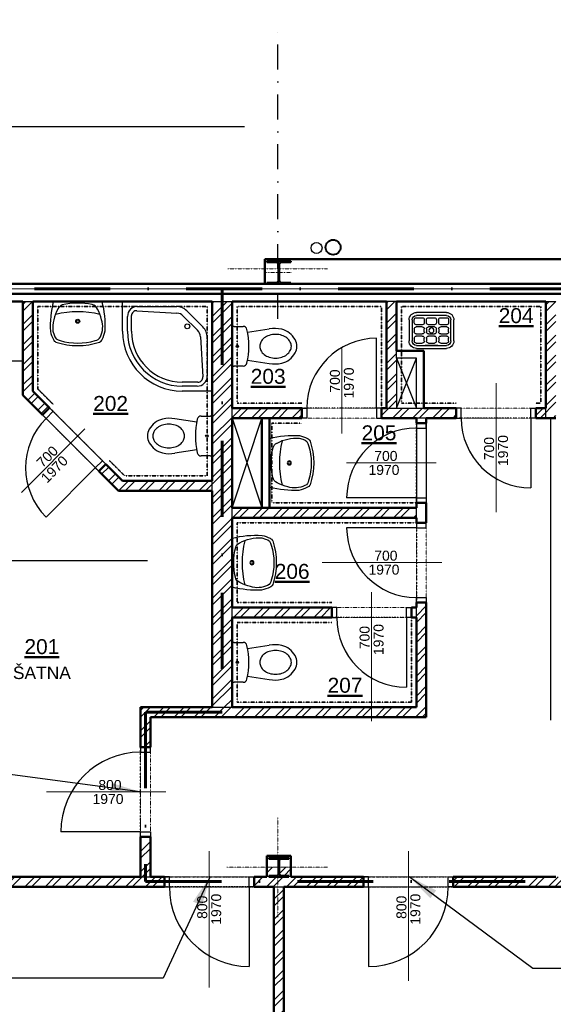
# Model space of a CAD drawing. Header units: millimetres. Extents: x 2886542 to 7567581, y -792623 to 134766.
# Tile 191 of 256: x 4626336 to 4631694, y -327429 to -317555. Entities that reach past the tile are written whole.
import ezdxf
from ezdxf.enums import TextEntityAlignment as Align

# ---------------------------------------------------------------- set-up
doc = ezdxf.new("R2010")
doc.units = ezdxf.units.MM
for name, pattern in [('DASHDOT', [1, 0.5, -0.25, 0, -0.25]), ('DASHDOTX2', [50.8, 25.4, -12.7, 0, -12.7]), ('DIVIDE', [1.25, 0.5, -0.25, 0, -0.25, 0, -0.25]), ('DOT', [0.25, 0, -0.25])]:
    doc.linetypes.add(name, pattern=pattern)
for name, color, linetype in [('CA_2D-WC (65x40)', 7, 'Continuous'), ('CA_sprch. vana obloukova beze sten', 7, 'Continuous'), ('CA_umyvadlo 1 (55x45)', 7, 'Continuous'), ('CA_vylevka s mrizi (45x36)', 7, 'Continuous'), ('IN_SANITA', 7, 'Continuous'), ('požárničina', 10, 'Continuous'), ('srafy', 251, 'Continuous')]:
    doc.layers.add(name, color=color, linetype=linetype)
for name, color, linetype, lineweight in [('CKDVERE_', 7, 'Continuous', 25), ('CKDVERE_NADROVINOU', 1, 'DASHDOT', 18), ('CKDVERE_OSY', 1, 'Continuous', 18), ('CKDVERE_POPIS', 3, 'Continuous', 25), ('CKDVERE_ZARUBNE_RAM', 5, 'Continuous', 25), ('CKIZOLACE', 1, 'Continuous', 18), ('CKPOPISM', 250, 'Continuous', 50), ('CKPOPISM_POPIS', 3, 'Continuous', 25), ('CKPROSTUPY_NADROVINOU', 7, 'DASHDOT', 25), ('CKRASTR', 7, 'DASHDOT', 18), ('CKSCHODY_PODROVINOU', 7, 'Continuous', 25), ('CKSTENY_NADROVINOU', 7, 'DIVIDE', 25), ('CKSTENY_PODROVINOU', 7, 'Continuous', 25), ('CKSTENY_REZ', 6, 'Continuous', 50), ('CSPROFILY_OSY', 1, 'DASHDOT', 18), ('CSPROFILY_REZY', 4, 'Continuous', 50), ('obklady', 4, 'DASHDOT', 35), ('pohledy', 7, 'Continuous', 25), ('UT-zařízení', 7, 'Continuous', 30), ('ZTI-DEŠŤOVÁ-KANALIZACE', 210, 'Continuous', 40)]:
    doc.layers.add(name, color=color, linetype=linetype, lineweight=lineweight)
doc.layers.add('CKDVERE_DORAZ', color=7, linetype='DOT', lineweight=25, plot=False)
doc.styles.add('ARIAL', font='arial.ttf')
doc.styles.add('ROMANT', font='romant')
doc.styles.get("Standard").update_dxf_attribs({"font": 'arial.ttf'})
doc.linetypes.add('IZOLACE_POLYSTYREN_PENOVY', pattern='A,0.001,[228,CADKON.SHX,S=0.1,R=0,X=0,Y=0],-2', length=2.001)
doc.dimstyles.new('úhlová', dxfattribs={"dimscale": 0.2, "dimtxt": 2.5, "dimasz": 1.5, "dimexe": 0, "dimexo": 3, "dimgap": 1, "dimtad": 1, "dimdec": 0, "dimzin": 0, "dimdsep": 46, "dimtxsty": 'ROMANT', "dimcen": 5, "dimclrd": 256, "dimclre": 256, "dimclrt": 7, "dimadec": 1, "dimazin": 0, "dimtfac": 1, "dimtdec": 0, "dimtix": 1, "dimtmove": 2, "dimatfit": 3, "dimfxl": 0, "dimtvp": 2, "dimtolj": 1, "dimtzin": 0, "dimarcsym": 0})
pattern_1 = [(45, (4537494.36, -339373.19), (-101.02788, 101.02788), []), (45, (4537561.71, -339373.19), (-101.02788, 101.02788), [])]

# ---------------------------------------------------------------- blocks, each defined once
blk = doc.blocks.new('CK_S_EXT_HEAHEA200')
for p, q in [((-100, 95), (100, 95)), ((-100, 95), (-100, 85)), ((-100, 85), (-21.25, 85)), ((-3.25, -67), (-3.25, 67)), ((3.25, -67), (3.25, 67)), ((100, 85), (21.25, 85)), ((100, 95), (100, 85)), ((-100, -95), (-100, -85)), ((-100, -85), (-21.25, -85)), ((-100, -95), (100, -95)), ((100, -85), (21.25, -85)), ((100, -95), (100, -85))]:
    blk.add_line(p, q)
for centre, start, end in [((-21.25, 67), 0, 90), ((21.25, 67), 90, 180), ((-21.25, -67), 270, 0), ((21.25, -67), 180, 270)]:
    blk.add_arc(centre, 18, start, end)
blk = doc.blocks.new('umyvadlo 1 (55x45)_P')
at = {"layer": 'CA_umyvadlo 1 (55x45)', "linetype": 'ByBlock'}
for points in [[(-0.2448, 0.0002, 0.077931), (-0.2731, -0.3008, 0.068031), (-0.2441, -0.381, 0.244962), (-0.2183, -0.4075, 0.165243), (0.2196, -0.4075, 0.244752), (0.2453, -0.381, 0.072964), (0.2756, -0.2947, 0.073303), (0.246, 0.0002)], [(-0.1991, -0.0766, 0.13917), (-0.2483, -0.2973), (-0.2369, -0.3358, 0.309536), (-0.174, -0.3925, 0.150009), (0.1756, -0.3925, 0.287481), (0.2281, -0.3557, 0.190467), (0.2403, -0.1835, 0.04778), (0.2004, -0.0766, 0.225267), (0.1455, -0.0326, 0.117325), (-0.1541, -0.0357, 0.189059), (-0.198, -0.0744)]]:
    blk.add_lwpolyline(points, format="xyb", close=True, dxfattribs=at)
blk.add_lwpolyline([(-0.2199, -0.1274, -0.125328), (0.2222, -0.1274)], format="xyb", dxfattribs=at)
for radius in [0.0204, 0.0139]:
    blk.add_circle((0.0006, -0.1987), radius, dxfattribs=at)
blk = doc.blocks.new('2D-WC (65x40)_P')
at = {"layer": 'CA_2D-WC (65x40)', "linetype": 'ByBlock'}
for p, q in [((0.0501, 0.1998), (0.1401, 0.1998)), ((0.03, -0.1797), (0.03, 0.1797)), ((0.1851, 0.14), (0.4036, 0.1734)), ((0.1851, -0.14), (0.4036, -0.1734)), ((0.1401, -0.1998), (0.0501, -0.1998))]:
    blk.add_line(p, q, dxfattribs=at)
blk.add_circle((0.083, 0), 0.0128, dxfattribs=at)
for centre, radius, start, end in [((0.0501, 0.1797), 0.0201, 90, 180), ((0.1401, 0.1596), 0.0402, 12.60811, 90), ((-0.5734, 0), 0.7713, 347.39189, 12.60811), ((0.4521, -0.0463), 0.1632, 107.68289, 127.58474), ((0.4663, -0.0909), 0.21, 90, 107.68289), ((0.4562, -0.1706), 0.348, 78.11757, 98.69848), ((0.4663, -0.0909), 0.21, 72.31711, 90), ((0.4757, -0.0379), 0.2144, 29.47633, 75.89811), ((0.4806, -0.0463), 0.1632, 52.41526, 72.31711), ((0.3969, 0), 0.0894, 151.71247, 180), ((0.3969, 0), 0.0894, 180, 208.28753), ((0.4303, -0.018), 0.1274, 127.58474, 151.71247), ((0.5024, -0.018), 0.1274, 28.28753, 52.41526), ((0.5358, 0), 0.0894, 0, 28.28753), ((0.5358, 0), 0.0894, 331.71247, 0), ((0.5424, 0), 0.1376, 0, 29.40689), ((0.5424, 0), 0.1376, 330.59311, 0), ((0.4303, 0.018), 0.1274, 208.28753, 232.41526), ((0.4521, 0.0463), 0.1632, 232.41526, 252.31711), ((0.4757, 0.0379), 0.2144, 284.10189, 330.52367), ((0.4806, 0.0463), 0.1632, 287.68289, 307.58474), ((0.5024, 0.018), 0.1274, 307.58474, 331.71247), ((0.0501, -0.1797), 0.0201, 180, 270), ((0.1401, -0.1596), 0.0402, 270, 347.39189), ((0.4663, 0.0909), 0.21, 252.31711, 270), ((0.4562, 0.1706), 0.348, 261.30152, 281.88243), ((0.4663, 0.0909), 0.21, 270, 287.68289)]:
    blk.add_arc(centre, radius, start, end, dxfattribs=at)
blk = doc.blocks.new('vylevka s mrizi (45x36)_P')
at = {"layer": 'CA_vylevka s mrizi (45x36)', "linetype": 'ByBlock'}
for p, q in [((-0.0849, -0.0825), (-0.1449, -0.0825)), ((-0.1424, -0.03), (0.1576, -0.03)), ((-0.1424, -0.06), (0.1576, -0.06)), ((0.0376, -0.0825), (-0.0224, -0.0825)), ((0.1601, -0.0825), (0.1001, -0.0825)), ((-0.2174, -0.315), (-0.2174, -0.105)), ((-0.1874, -0.315), (-0.1874, -0.105)), ((-0.1649, -0.1025), (-0.1649, -0.1325)), ((-0.1649, -0.225), (-0.1649, -0.195)), ((-0.1449, -0.1525), (-0.0849, -0.1525)), ((-0.1449, -0.175), (-0.0849, -0.175)), ((-0.0649, -0.1325), (-0.0649, -0.1025)), ((-0.0649, -0.195), (-0.0649, -0.225)), ((-0.0424, -0.1025), (-0.0424, -0.1325)), ((-0.0424, -0.225), (-0.0424, -0.195)), ((-0.0224, -0.1525), (0.0376, -0.1525)), ((-0.0224, -0.175), (0.0376, -0.175)), ((0.0576, -0.1325), (0.0576, -0.1025)), ((0.0576, -0.195), (0.0576, -0.225)), ((0.0801, -0.1025), (0.0801, -0.1325)), ((0.0801, -0.225), (0.0801, -0.195)), ((0.1001, -0.1525), (0.1601, -0.1525)), ((0.1001, -0.175), (0.1601, -0.175)), ((0.1801, -0.1325), (0.1801, -0.1025)), ((0.1801, -0.195), (0.1801, -0.225)), ((0.2026, -0.105), (0.2026, -0.315)), ((0.2326, -0.105), (0.2326, -0.315)), ((-0.1649, -0.3175), (-0.1649, -0.2875)), ((-0.0849, -0.245), (-0.1449, -0.245)), ((-0.1449, -0.2675), (-0.0849, -0.2675)), ((-0.0649, -0.2875), (-0.0649, -0.3175)), ((-0.0424, -0.3175), (-0.0424, -0.2875)), ((0.0376, -0.245), (-0.0224, -0.245)), ((-0.0224, -0.2675), (0.0376, -0.2675)), ((0.0576, -0.2875), (0.0576, -0.3175)), ((0.0801, -0.3175), (0.0801, -0.2875)), ((0.1601, -0.245), (0.1001, -0.245)), ((0.1001, -0.2675), (0.1601, -0.2675)), ((0.1801, -0.2875), (0.1801, -0.3175)), ((-0.0849, -0.3375), (-0.1449, -0.3375)), ((0.1576, -0.36), (-0.1424, -0.36)), ((0.1576, -0.39), (-0.1424, -0.39)), ((0.0726, -0.36), (-0.0574, -0.36)), ((-0.0574, -0.36), (0.0726, -0.36)), ((-0.0574, -0.36), (-0.0574, -0.36)), ((0.0376, -0.3375), (-0.0224, -0.3375)), ((0.0726, -0.36), (0.0726, -0.36)), ((0.1601, -0.3375), (0.1001, -0.3375))]:
    blk.add_line(p, q, dxfattribs=at)
blk.add_circle((0.0076, -0.21), 0.025, dxfattribs=at)
for centre, radius, start, end in [((-0.1424, -0.105), 0.075, 90, 180), ((-0.1424, -0.105), 0.045, 90, 180), ((-0.1449, -0.1025), 0.02, 90, 180), ((-0.0849, -0.1025), 0.02, 0, 90), ((-0.0224, -0.1025), 0.02, 90, 180), ((0.0376, -0.1025), 0.02, 0, 90), ((0.1001, -0.1025), 0.02, 90, 180), ((0.1576, -0.105), 0.075, 0, 90), ((0.1576, -0.105), 0.045, 0, 90), ((0.1601, -0.1025), 0.02, 0, 90), ((-0.1449, -0.1325), 0.02, 180, 270), ((-0.1449, -0.195), 0.02, 90, 180), ((-0.0849, -0.1325), 0.02, 270, 0), ((-0.0849, -0.195), 0.02, 0, 90), ((-0.0224, -0.1325), 0.02, 180, 270), ((-0.0224, -0.195), 0.02, 90, 180), ((0.0376, -0.1325), 0.02, 270, 0), ((0.0376, -0.195), 0.02, 0, 90), ((0.1001, -0.1325), 0.02, 180, 270), ((0.1001, -0.195), 0.02, 90, 180), ((0.1601, -0.1325), 0.02, 270, 0), ((0.1601, -0.195), 0.02, 0, 90), ((-0.1449, -0.225), 0.02, 180, 270), ((-0.1449, -0.2875), 0.02, 90, 180), ((-0.0849, -0.225), 0.02, 270, 0), ((-0.0849, -0.2875), 0.02, 0, 90), ((-0.0224, -0.225), 0.02, 180, 270), ((-0.0224, -0.2875), 0.02, 90, 180), ((0.0376, -0.225), 0.02, 270, 0), ((0.0376, -0.2875), 0.02, 0, 90), ((0.1001, -0.225), 0.02, 180, 270), ((0.1001, -0.2875), 0.02, 90, 180), ((0.1601, -0.225), 0.02, 270, 0), ((0.1601, -0.2875), 0.02, 0, 90), ((-0.1424, -0.315), 0.075, 180, 270), ((-0.1424, -0.315), 0.045, 180, 270), ((-0.1449, -0.3175), 0.02, 180, 270), ((-0.0849, -0.3175), 0.02, 270, 0), ((-0.0224, -0.3175), 0.02, 180, 270), ((0.0376, -0.3175), 0.02, 270, 0), ((0.1001, -0.3175), 0.02, 180, 270), ((0.1576, -0.315), 0.045, 270, 0), ((0.1576, -0.315), 0.075, 270, 0), ((0.1601, -0.3175), 0.02, 270, 0)]:
    blk.add_arc(centre, radius, start, end, dxfattribs=at)
blk = doc.blocks.new('sprch. vana obloukova beze sten_P')
at = {"layer": 'CA_sprch. vana obloukova beze sten', "linetype": 'ByBlock'}
for p, q in [((0, 0.9), (0.3, 0.9)), ((0, 0), (0, 0.9)), ((0.1431, 0.81), (0.3, 0.81)), ((0.15, 0.85), (0.3, 0.85)), ((0.05, 0.3621), (0.05, 0.75)), ((0.1177, 0.3544), (0.0932, 0.757)), ((0.81, 0.3), (0.81, 0.1431)), ((0.85, 0.3), (0.85, 0.15)), ((0.9, 0.3), (0.9, 0)), ((0.2561, 0.0939), (0.0939, 0.2561)), ((0.2898, 0.1468), (0.1468, 0.2898)), ((0.757, 0.0932), (0.3544, 0.1177)), ((0.9, 0), (0, 0)), ((0.75, 0.05), (0.3621, 0.05))]:
    blk.add_line(p, q, dxfattribs=at)
blk.add_circle((0.25, 0.25), 0.0245, dxfattribs=at)
for centre, radius, start, end in [((0.3, 0.3), 0.6, 0, 90), ((0.15, 0.75), 0.1, 90, 180), ((0.1431, 0.76), 0.05, 90, 183.47923), ((0.3, 0.3), 0.55, 0, 90), ((0.3, 0.3), 0.51, 0, 90), ((0.2, 0.3621), 0.15, 180, 225), ((0.2175, 0.3605), 0.1, 183.47923, 225), ((0.3605, 0.2175), 0.1, 225, 266.52077), ((0.75, 0.15), 0.1, 270, 0), ((0.76, 0.1431), 0.05, 266.52077, 0), ((0.3621, 0.2), 0.15, 225, 270)]:
    blk.add_arc(centre, radius, start, end, dxfattribs=at)
blk = doc.blocks.new('CK_S_EXT_HEAHEA240')
for p, q in [((-120, 115), (120, 115)), ((-120, 115), (-120, 103)), ((-120, 103), (-24.75, 103)), ((120, 103), (24.75, 103)), ((120, 115), (120, 103)), ((-3.75, -82), (-3.75, 82)), ((3.75, -82), (3.75, 82)), ((-120, -115), (-120, -103)), ((-120, -103), (-24.75, -103)), ((-120, -115), (120, -115)), ((120, -103), (24.75, -103)), ((120, -115), (120, -103))]:
    blk.add_line(p, q)
for centre, start, end in [((-24.75, 82), 0, 90), ((24.75, 82), 90, 180), ((-24.75, -82), 270, 0), ((24.75, -82), 180, 270)]:
    blk.add_arc(centre, 21, start, end)
blk = doc.blocks.new('CKBL2112015101806', base_point=(88613, 14375))
blk = doc.blocks.new('CKBL2112015102130', base_point=(91614, 18030))
blk = doc.blocks.new('CKBL2112015102041', base_point=(89674, 17820))
blk = doc.blocks.new('CKBL2010716102934', base_point=(90355, 16430))
blk = doc.blocks.new('CKBL2010716102941', base_point=(91894, 14791))
blk = doc.blocks.new('CKBL2010716102927', base_point=(93377, 16640))
blk = doc.blocks.new('CKBL2010716102920', base_point=(93939, 19306))

msp = doc.modelspace()

# ---------------------------------------------------------------- hatches: boundary and pattern name
at = {"layer": 'srafy'}
h = msp.add_hatch(dxfattribs=at)
h.set_pattern_fill('ANSI32', color=250, scale=15, style=0)
h.set_pattern_definition(pattern_1)
h.paths.add_polyline_path([(4626468.7, -320380), (4626468.7, -321280), (4626635.9, -321447.1), (4626565.2, -321517.9), (4626368.7, -321321.4), (4626368.7, -320380)])
h.paths.add_polyline_path([(4627201.6, -322012.8), (4627368.7, -322180), (4628268.7, -322180), (4628268.7, -322280), (4627327.3, -322280), (4627130.9, -322083.5)])
h = msp.add_hatch(dxfattribs=at)
h.set_pattern_fill('ANSI32', color=250, scale=15, style=0)
h.set_pattern_definition(pattern_1)
h.paths.add_polyline_path([(4628468.7, -322550), (4628468.7, -322450), (4628468.7, -321551), (4628468.7, -321550), (4628468.7, -321450), (4628468.7, -320380), (4628268.7, -320380), (4628268.7, -322180), (4628268.7, -322280), (4628268.7, -322818.7), (4628468.7, -322878.4)])
h.paths.add_polyline_path([(4628468.7, -323450), (4628468.7, -322878.4), (4628268.7, -322818.7), (4628268.7, -324450), (4628468.7, -324450), (4628468.7, -323550)])
h.paths.add_polyline_path([(4628104.7, -321036), (4628632.7, -321036), (4628632.7, -321366), (4628104.7, -321366)], flags=24)
h = msp.add_hatch(dxfattribs=at)
h.set_pattern_fill('ANSI32', color=250, scale=15, style=0)
h.set_pattern_definition(pattern_1)
h.paths.add_polyline_path([(4628468.7, -323450), (4628468.7, -323550), (4628938.7, -323550), (4628938.7, -323450)])
h.paths.add_polyline_path([(4628938.7, -321550), (4628938.7, -321450), (4628468.7, -321450), (4628468.7, -321550)])
h.paths.add_polyline_path([(4630018.7, -321450), (4630118.7, -321450), (4630718.7, -321450), (4630718.7, -321550), (4630418.7, -321550), (4630318.7, -321550), (4629968.7, -321550), (4629968.7, -321450)])
h.paths.add_polyline_path([(4629168.7, -321550), (4629168.7, -321450), (4628938.7, -321450), (4628938.7, -321550)])
h.paths.add_polyline_path([(4629468.7, -323450), (4629468.7, -323550), (4628938.7, -323550), (4628938.7, -323450)])
h.paths.add_polyline_path([(4631518.7, -321450), (4631518.7, -321550), (4631618.7, -321550), (4631618.7, -321450)])
h.paths.add_polyline_path([(4630118.7, -320380), (4630018.7, -320380), (4630018.7, -321450), (4630118.7, -321450)])
h.paths.add_polyline_path([(4631618.7, -321550), (4631718.7, -321550), (4631718.7, -320380), (4631618.7, -320380), (4631618.7, -321450)])
h = msp.add_hatch(dxfattribs=at)
h.set_pattern_fill('ANSI32', color=250, scale=15, style=0)
h.set_pattern_definition(pattern_1)
h.paths.add_polyline_path([(4630318.7, -322550), (4630318.7, -322450), (4628843.7, -322450), (4628768.7, -322450), (4628468.7, -322450), (4628468.7, -322550)])
h.paths.add_polyline_path([(4630318.7, -323550), (4630318.7, -324450), (4629868.7, -324450), (4629868.7, -324550), (4630418.7, -324550), (4630418.7, -323400), (4630318.7, -323400), (4630318.7, -323450)])
h.paths.add_polyline_path([(4629868.7, -324550), (4629868.7, -324450), (4628468.7, -324450), (4628268.7, -324450), (4627548.7, -324450), (4627548.7, -324850), (4627648.7, -324850), (4627648.7, -324550)])
h.paths.add_polyline_path([(4628608.7, -324337.9), (4628608.7, -324131.2), (4630595.4, -324131.2), (4630595.4, -324337.9)], flags=24)
h = msp.add_hatch(dxfattribs=at)
h.set_pattern_fill('ANSI32', color=250, scale=15, style=0)
h.set_pattern_definition(pattern_1)
h.paths.add_polyline_path([(4627548.7, -326150), (4624548.7, -326150), (4624548.7, -326250), (4627788.7, -326250), (4627788.7, -326150), (4627648.7, -326150)])
h.paths.add_polyline_path([(4627548.7, -326150), (4627648.7, -326150), (4627648.7, -325750), (4627548.7, -325750)])
edge = h.paths.add_edge_path()
edge.add_line((4629058.7, -326150), (4629058.7, -326055))
edge.add_line((4629058.7, -326055), (4628942, -326055))
edge.add_line((4628942, -326055), (4628942, -326122))
edge.add_arc((4628960, -326122), 18, 180, 270)
edge.add_line((4628960, -326140), (4629038.7, -326140))
edge.add_line((4629038.7, -326140), (4629038.7, -326150))
edge.add_line((4629038.7, -326150), (4628938.7, -326150))
edge.add_line((4628938.7, -326150), (4628926.7, -326150))
edge.add_line((4628926.7, -326150), (4628926.7, -326250))
edge.add_line((4628926.7, -326250), (4628988.7, -326250))
edge.add_line((4628988.7, -326250), (4629788.7, -326250))
edge.add_line((4629788.7, -326250), (4629788.7, -326150))
edge.add_line((4629788.7, -326150), (4629058.7, -326150))
edge = h.paths.add_edge_path()
edge.add_line((4628818.7, -326150), (4628688.7, -326150))
edge.add_line((4628688.7, -326150), (4628688.7, -326250))
edge.add_line((4628688.7, -326250), (4628888.7, -326250))
edge.add_line((4628888.7, -326250), (4628926.7, -326250))
edge.add_line((4628926.7, -326250), (4628926.7, -326150))
edge.add_line((4628926.7, -326150), (4628838.7, -326150))
edge.add_line((4628838.7, -326150), (4628838.7, -326140))
edge.add_line((4628838.7, -326140), (4628917.5, -326140))
edge.add_arc((4628917.5, -326122), 18, 270, 300.87006)
edge.add_line((4628926.7, -326137.5), (4628926.7, -326055))
edge.add_line((4628926.7, -326055), (4628818.7, -326055))
edge.add_line((4628818.7, -326055), (4628818.7, -326150))
edge = h.paths.add_edge_path()
edge.add_line((4631718.7, -326150), (4630688.7, -326150))
edge.add_line((4630688.7, -326150), (4630688.7, -326250))
edge.add_line((4630688.7, -326250), (4634938.7, -326250))
edge.add_line((4634938.7, -326250), (4634938.7, -326150.3))
edge.add_line((4634938.7, -326150.3), (4634926.7, -326150.3))
edge.add_line((4634926.7, -326150.3), (4634838.7, -326150.3))
edge.add_line((4634838.7, -326150.3), (4634838.7, -326140.3))
edge.add_line((4634838.7, -326140.3), (4634917.5, -326140.3))
edge.add_arc((4634917.5, -326122.3), 18, 270, 300.87006)
edge.add_line((4634926.7, -326137.7), (4634926.7, -326055))
edge.add_line((4634926.7, -326055), (4634818.7, -326055))
edge.add_line((4634818.7, -326055), (4634818.7, -326150))
edge.add_line((4634818.7, -326150), (4631718.7, -326150))
edge = h.paths.add_edge_path()
edge.add_line((4635058.7, -326075), (4635058.7, -326055))
edge.add_line((4635058.7, -326055), (4634942, -326055))
edge.add_line((4634942, -326055), (4634942, -326122.3))
edge.add_arc((4634960, -326122.3), 18, 180, 270)
edge.add_line((4634960, -326140.3), (4635038.7, -326140.3))
edge.add_line((4635038.7, -326140.3), (4635038.7, -326150.3))
edge.add_line((4635038.7, -326150.3), (4634938.7, -326150.3))
edge.add_line((4634938.7, -326150.3), (4634938.7, -326250))
edge.add_line((4634938.7, -326250), (4637058.7, -326250))
edge.add_line((4637058.7, -326250), (4637058.7, -326075))
edge.add_line((4637058.7, -326075), (4636958.7, -326075))
edge.add_line((4636958.7, -326075), (4635058.7, -326075))
h.paths.add_polyline_path([(4630797.5, -326405.8), (4630797.5, -326163.8), (4630962.5, -326163.8), (4630962.5, -326405.8)], flags=24)
h.paths.add_polyline_path([(4632795.4, -326413.2), (4632795.4, -326171.2), (4632960.4, -326171.2), (4632960.4, -326413.2)], flags=24)
h = msp.add_hatch(dxfattribs=at)
h.set_pattern_fill('ANSI32', color=250, scale=15, style=0)
h.set_pattern_definition(pattern_1)
h.paths.add_polyline_path([(4628888.7, -329680.5), (4628888.7, -329930.5), (4628928.2, -329930.5), (4628988.7, -329930.5), (4628988.7, -326250), (4628926.7, -326250), (4628888.7, -326250)])
h.paths.add_polyline_path([(4628656.7, -329221.5), (4628920.7, -329221.5), (4628920.7, -329386.5), (4628656.7, -329386.5)], flags=24)

# ---------------------------------------------------------------- linework, layer by layer
at = {"layer": 'CKDVERE_', "color": 250}
for p, q in [((4629918.7, -321450), (4629918.7, -320750)), ((4631468.7, -321550), (4631468.7, -322250)), ((4627095.5, -322048.2), (4626600.5, -322543.2)), ((4630318.7, -322350), (4629618.7, -322350)), ((4630318.7, -322650), (4629618.7, -322650)), ((4630218.7, -323550), (4630218.7, -324250)), ((4627548.7, -325700), (4626748.7, -325700)), ((4628638.7, -326250), (4628638.7, -327050)), ((4629838.7, -326250), (4629838.7, -327050))]:
    msp.add_line(p, q, dxfattribs=at)
for centre, radius, start, end in [((4629918.7, -321450), 700, 90, 180), ((4627095.5, -322048.2), 700, 135, 225), ((4631468.7, -321550), 700, 180, 270), ((4630318.7, -322350), 700, 90, 180), ((4630318.7, -322650), 700, 180, 270), ((4630218.7, -323550), 700, 180, 270), ((4627548.7, -325700), 800, 90, 180), ((4628638.7, -326250), 800, 180, 270), ((4629838.7, -326250), 800, 270, 0)]:
    msp.add_arc(centre, radius, start, end, dxfattribs=at)
at = {"layer": 'CKDVERE_DORAZ', "color": 250}
for p, q in [((4627201.6, -322012.8), (4626635.9, -321447.1)), ((4629968.7, -321450), (4629168.7, -321450)), ((4627130.9, -322083.5), (4626565.2, -321517.9)), ((4630318.7, -321600), (4630318.7, -322400)), ((4630318.7, -322400), (4630318.7, -321600)), ((4631518.7, -321550), (4630718.7, -321550)), ((4630318.7, -322600), (4630318.7, -323400)), ((4630268.7, -323550), (4629468.7, -323550)), ((4627548.7, -325750), (4627548.7, -324850)), ((4628698.7, -326250), (4627798.7, -326250)), ((4629798.7, -326250), (4630698.7, -326250))]:
    msp.add_line(p, q, dxfattribs=at)
at = {"layer": 'CKDVERE_NADROVINOU', "color": 250}
for p, q in [((4627166.2, -321977.5), (4626671.3, -321482.5)), ((4629918.7, -321450), (4629218.7, -321450)), ((4631468.7, -321450), (4630768.7, -321450)), ((4627095.5, -322048.2), (4626600.5, -321553.2)), ((4629918.7, -321550), (4629218.7, -321550)), ((4631468.7, -321550), (4630768.7, -321550)), ((4630318.7, -322350), (4630318.7, -321650)), ((4630418.7, -322350), (4630418.7, -321650)), ((4630318.7, -322650), (4630318.7, -323350)), ((4630418.7, -322650), (4630418.7, -323350)), ((4630218.7, -323450), (4629518.7, -323450)), ((4630218.7, -323550), (4629518.7, -323550)), ((4627548.7, -325700), (4627548.7, -324900)), ((4627648.7, -325700), (4627648.7, -324900)), ((4628638.7, -326150), (4627838.7, -326150)), ((4629838.7, -326150), (4630638.7, -326150)), ((4628638.7, -326250), (4627838.7, -326250)), ((4629838.7, -326250), (4630638.7, -326250))]:
    msp.add_line(p, q, dxfattribs=at)
at = {"layer": 'CKDVERE_OSY', "color": 250}
for p, q in [((4629568.7, -321705), (4629568.7, -320853.3)), ((4631118.7, -321200), (4631118.7, -322495)), ((4626353.1, -322295.7), (4626989.5, -321659.3)), ((4629618.7, -322000), (4630518.7, -322000)), ((4629373.7, -323000), (4630573.7, -323000)), ((4629868.7, -323295), (4629868.7, -324591.3)), ((4627803.7, -325300), (4626603.7, -325300)), ((4628238.7, -325895), (4628238.7, -327261)), ((4630238.7, -327195), (4630238.7, -325895))]:
    msp.add_line(p, q, dxfattribs=at)
at = {"layer": 'CKDVERE_ZARUBNE_RAM', "color": 250}
for p, q in [((4626635.9, -321447.1), (4626565.2, -321517.9)), ((4626600.5, -321553.2), (4626671.3, -321482.5)), ((4626671.3, -321482.5), (4626635.9, -321447.1)), ((4629168.7, -321450), (4629218.7, -321450)), ((4629168.7, -321550), (4629168.7, -321450)), ((4629218.7, -321450), (4629218.7, -321550)), ((4629968.7, -321450), (4629918.7, -321450)), ((4629918.7, -321450), (4629918.7, -321550)), ((4629968.7, -321550), (4629968.7, -321450)), ((4630768.7, -321450), (4630718.7, -321450)), ((4630718.7, -321450), (4630718.7, -321550)), ((4630768.7, -321550), (4630768.7, -321450)), ((4631468.7, -321550), (4631468.7, -321450)), ((4631468.7, -321450), (4631518.7, -321450)), ((4631518.7, -321450), (4631518.7, -321550)), ((4626565.2, -321517.9), (4626600.5, -321553.2)), ((4629218.7, -321550), (4629168.7, -321550)), ((4629918.7, -321550), (4629968.7, -321550)), ((4630318.7, -321600), (4630318.7, -321650)), ((4630418.7, -321600), (4630318.7, -321600)), ((4630418.7, -321650), (4630418.7, -321600)), ((4630718.7, -321550), (4630768.7, -321550)), ((4631518.7, -321550), (4631468.7, -321550)), ((4630318.7, -321650), (4630418.7, -321650)), ((4627095.5, -322048.2), (4627166.2, -321977.5)), ((4627166.2, -321977.5), (4627201.6, -322012.8)), ((4627130.9, -322083.5), (4627095.5, -322048.2)), ((4627201.6, -322012.8), (4627130.9, -322083.5)), ((4630318.7, -322400), (4630318.7, -322350)), ((4630318.7, -322350), (4630418.7, -322350)), ((4630418.7, -322350), (4630418.7, -322400)), ((4630418.7, -322400), (4630318.7, -322400)), ((4630318.7, -322600), (4630318.7, -322650)), ((4630418.7, -322600), (4630318.7, -322600)), ((4630318.7, -322650), (4630418.7, -322650)), ((4630418.7, -322650), (4630418.7, -322600)), ((4630318.7, -323400), (4630318.7, -323350)), ((4630318.7, -323350), (4630418.7, -323350)), ((4630418.7, -323350), (4630418.7, -323400)), ((4629518.7, -323450), (4629468.7, -323450)), ((4629468.7, -323450), (4629468.7, -323550)), ((4629518.7, -323550), (4629518.7, -323450)), ((4630218.7, -323550), (4630218.7, -323450)), ((4630218.7, -323450), (4630268.7, -323450)), ((4630268.7, -323450), (4630268.7, -323550)), ((4630418.7, -323400), (4630318.7, -323400)), ((4629468.7, -323550), (4629518.7, -323550)), ((4630268.7, -323550), (4630218.7, -323550)), ((4627548.7, -324850), (4627548.7, -324900)), ((4627648.7, -324850), (4627548.7, -324850)), ((4627648.7, -324900), (4627648.7, -324850)), ((4627548.7, -324900), (4627648.7, -324900)), ((4627548.7, -325750), (4627548.7, -325700)), ((4627548.7, -325700), (4627648.7, -325700)), ((4627648.7, -325750), (4627548.7, -325750)), ((4627648.7, -325700), (4627648.7, -325750)), ((4627838.7, -326150), (4627788.7, -326150)), ((4627788.7, -326150), (4627788.7, -326250)), ((4627838.7, -326250), (4627838.7, -326150)), ((4628638.7, -326250), (4628638.7, -326150)), ((4628638.7, -326150), (4628688.7, -326150)), ((4628688.7, -326150), (4628688.7, -326250)), ((4629838.7, -326150), (4629788.7, -326150)), ((4629788.7, -326150), (4629788.7, -326250)), ((4629838.7, -326250), (4629838.7, -326150)), ((4630638.7, -326250), (4630638.7, -326150)), ((4630638.7, -326150), (4630688.7, -326150)), ((4630688.7, -326150), (4630688.7, -326250)), ((4627788.7, -326250), (4627838.7, -326250)), ((4628688.7, -326250), (4628638.7, -326250)), ((4629788.7, -326250), (4629838.7, -326250)), ((4630688.7, -326250), (4630638.7, -326250))]:
    msp.add_line(p, q, dxfattribs=at)
at = {"layer": 'CKIZOLACE', "color": 250, "linetype": 'IZOLACE_POLYSTYREN_PENOVY', "ltscale": 5}
msp.add_lwpolyline([(4624218.7, -320255), (4635653.7, -320255)], dxfattribs=at)
at = {"layer": 'CKPROSTUPY_NADROVINOU', "color": 0, "ltscale": 500}
msp.add_line((4628926.7, -320555), (4628926.7, -317555), dxfattribs=at)
at = {"layer": 'CKRASTR', "color": 250}
for p, q in [((4628426.7, -320055), (4629426.7, -320055)), ((4628926.7, -326555), (4628926.7, -325555)), ((4628416.7, -326055), (4629426.7, -326055))]:
    msp.add_line(p, q, dxfattribs=at)
at = {"layer": 'CKSCHODY_PODROVINOU', "color": 250}
msp.add_lwpolyline([(4631668.7, -324580.1), (4631668.7, -324580), (4631668.7, -324580), (4631668.7, -321550)], dxfattribs=at)
at = {"layer": 'CKSTENY_NADROVINOU', "color": 250}
for p, q in [((4627788.7, -326150), (4628688.7, -326150)), ((4629788.7, -326150), (4630688.7, -326150)), ((4627788.7, -326250), (4628688.7, -326250)), ((4629788.7, -326250), (4630688.7, -326250))]:
    msp.add_line(p, q, dxfattribs=at)
at = {"layer": 'CKSTENY_PODROVINOU', "color": 250}
for p, q in [((4624218.7, -320205), (4635653.7, -320205)), ((4635058.7, -320305), (4624548.7, -320305)), ((4626368.7, -320380), (4626468.7, -320380)), ((4628268.7, -320380), (4628468.7, -320380)), ((4630118.7, -320380), (4630018.7, -320380)), ((4631618.7, -320380), (4631718.7, -320380)), ((4626635.9, -321447.1), (4627201.6, -322012.8)), ((4631618.7, -321550), (4631618.7, -321450)), ((4626565.2, -321517.9), (4627130.9, -322083.5)), ((4630418.7, -321550), (4630318.7, -321550)), ((4630318.7, -321600), (4630318.7, -322400)), ((4630418.7, -321600), (4630418.7, -322400)), ((4628268.7, -322280), (4628268.7, -322180)), ((4628468.7, -322550), (4628468.7, -322450)), ((4630318.7, -322550), (4630318.7, -322450)), ((4628468.7, -323550), (4628468.7, -323450)), ((4631618.7, -326150), (4631718.7, -326150))]:
    msp.add_line(p, q, dxfattribs=at)
at = {"layer": 'CKSTENY_PODROVINOU', "color": 250, "linetype": 'Continuous'}
for p, q in [((4628468.7, -321550), (4628468.7, -321450)), ((4630018.7, -321450), (4630118.7, -321450)), ((4630318.7, -323550), (4630318.7, -323450)), ((4628268.7, -324450), (4628468.7, -324450)), ((4627548.7, -326150), (4627648.7, -326150)), ((4628888.7, -326250), (4628988.7, -326250))]:
    msp.add_line(p, q, dxfattribs=at)
at = {"layer": 'CKSTENY_REZ', "color": 250}
for p, q in [((4628798.7, -320205), (4628798.7, -319955)), ((4628798.7, -319955), (4634818.7, -319955)), ((4620512.3, -320205), (4635653.7, -320205)), ((4624548.7, -320305), (4635058.7, -320305)), ((4624548.7, -320380), (4626368.7, -320380)), ((4626368.7, -320380), (4626368.7, -321321.4)), ((4626468.7, -320380), (4626468.7, -321280)), ((4626468.7, -320380), (4628268.7, -320380)), ((4628268.7, -322180), (4628268.7, -320380)), ((4628468.7, -321450), (4628468.7, -320380)), ((4628468.7, -320380), (4630018.7, -320380)), ((4630018.7, -321450), (4630018.7, -320380)), ((4630118.7, -320875), (4630118.7, -320380)), ((4630118.7, -320380), (4631618.7, -320380)), ((4631618.7, -320380), (4631618.7, -321450)), ((4630118.7, -320875), (4630393.7, -320875)), ((4630393.7, -320875), (4630393.7, -321450)), ((4626635.9, -321447.1), (4626468.7, -321280)), ((4626368.7, -321321.4), (4626565.2, -321517.9)), ((4626565.2, -321517.9), (4626635.9, -321447.1)), ((4628468.7, -321450), (4629168.7, -321450)), ((4629168.7, -321450), (4629168.7, -321550)), ((4629968.7, -321450), (4630018.7, -321450)), ((4629968.7, -321450), (4629968.7, -321550)), ((4630718.7, -321450), (4630393.7, -321450)), ((4630718.7, -321450), (4630718.7, -321550)), ((4631518.7, -321450), (4631518.7, -321550)), ((4631618.7, -321450), (4631518.7, -321450)), ((4628468.7, -322450), (4628468.7, -321550)), ((4628468.7, -321550), (4629168.7, -321550)), ((4628768.7, -321550), (4628768.7, -322450)), ((4628843.7, -321550), (4628843.7, -322450)), ((4630318.7, -321550), (4629968.7, -321550)), ((4630318.7, -321600), (4630318.7, -321550)), ((4630318.7, -321600), (4630418.7, -321600)), ((4630718.7, -321550), (4630418.7, -321550)), ((4630418.7, -321600), (4630418.7, -321550)), ((4631618.7, -321550), (4631518.7, -321550)), ((4631618.7, -321550), (4631718.7, -321550)), ((4631618.7, -321550), (4631618.7, -321550)), ((4627130.9, -322083.5), (4627201.6, -322012.8)), ((4627130.9, -322083.5), (4627327.3, -322280)), ((4627368.7, -322180), (4627201.6, -322012.8)), ((4628268.7, -322180), (4627368.7, -322180)), ((4628268.7, -322280), (4627327.3, -322280)), ((4628268.7, -324450), (4628268.7, -322280)), ((4630318.7, -322450), (4628468.7, -322450)), ((4630318.7, -322400), (4630418.7, -322400)), ((4630318.7, -322450), (4630318.7, -322400)), ((4630418.7, -322600), (4630418.7, -322400)), ((4628468.7, -323450), (4628468.7, -322550)), ((4630318.7, -322550), (4628468.7, -322550)), ((4630318.7, -322600), (4630318.7, -322550)), ((4630318.7, -322600), (4630418.7, -322600)), ((4629468.7, -323450), (4628468.7, -323450)), ((4629468.7, -323450), (4629468.7, -323550)), ((4630318.7, -323450), (4630268.7, -323450)), ((4630268.7, -323450), (4630268.7, -323550)), ((4630318.7, -323400), (4630418.7, -323400)), ((4630318.7, -323450), (4630318.7, -323400)), ((4630418.7, -324550), (4630418.7, -323400)), ((4628468.7, -324450), (4628468.7, -323550)), ((4629468.7, -323550), (4628468.7, -323550)), ((4630318.7, -323550), (4630268.7, -323550)), ((4630318.7, -324450), (4630318.7, -323550)), ((4627548.7, -324450), (4628268.7, -324450)), ((4627548.7, -324850), (4627548.7, -324450)), ((4628468.7, -324450), (4630318.7, -324450)), ((4627648.7, -324550), (4630418.7, -324550)), ((4627648.7, -324850), (4627648.7, -324550)), ((4627648.7, -324850), (4627548.7, -324850)), ((4627548.7, -326150), (4627548.7, -325750)), ((4627648.7, -325750), (4627548.7, -325750)), ((4627648.7, -326150), (4627648.7, -325750)), ((4628818.7, -326150), (4628818.7, -325940)), ((4628818.7, -325940), (4629058.7, -325940)), ((4629058.7, -325940), (4629058.7, -326150)), ((4624548.7, -326150), (4627548.7, -326150)), ((4627648.7, -326150), (4627788.7, -326150)), ((4627788.7, -326150), (4627788.7, -326250)), ((4628688.7, -326150), (4628688.7, -326250)), ((4628688.7, -326150), (4628818.7, -326150)), ((4629058.7, -326150), (4629788.7, -326150)), ((4629788.7, -326150), (4629788.7, -326250)), ((4630688.7, -326150), (4630688.7, -326250)), ((4630688.7, -326150), (4631718.7, -326150)), ((4624548.7, -326250), (4627788.7, -326250)), ((4628688.7, -326250), (4628888.7, -326250)), ((4628888.7, -326250), (4628888.7, -329680.5)), ((4628988.7, -326250), (4629788.7, -326250)), ((4628988.7, -326250), (4628988.7, -329930.5)), ((4630688.7, -326250), (4637058.7, -326250))]:
    msp.add_line(p, q, dxfattribs=at)
at = {"layer": 'CSPROFILY_OSY', "color": 250}
for p, q in [((4628938.7, -319965), (4628938.7, -320215)), ((4629068.7, -320090), (4628808.7, -320090)), ((4628938.7, -326160), (4628938.7, -325950)), ((4628828.7, -326055), (4629048.7, -326055))]:
    msp.add_line(p, q, dxfattribs=at)
at = {"layer": 'IN_SANITA', "color": 250, "linetype": 'Continuous'}
msp.add_line((4626368.7, -320980), (4624548.7, -320980), dxfattribs=at)
at = {"layer": 'obklady', "color": 250}
for points in [[(4627236.9, -321977.5), (4627389.5, -322130), (4628218.7, -322130), (4628218.7, -320430), (4626518.7, -320430), (4626518.7, -321259.3), (4626671.3, -321411.8)], [(4629968.7, -321450), (4629968.7, -320430), (4628518.7, -320430), (4628518.7, -321400), (4629168.7, -321400)], [(4631518.7, -321400), (4631568.7, -321400), (4631568.7, -320430), (4630168.7, -320430), (4630168.7, -321400), (4630718.7, -321400)], [(4629168.7, -321600), (4628868.7, -321600), (4628868.7, -322400), (4630318.7, -322400)], [(4630318.7, -322600), (4628518.7, -322600), (4628518.7, -323400), (4629468.7, -323400)], [(4629468.7, -323600), (4628518.7, -323600), (4628518.7, -324400), (4630268.7, -324400), (4630268.7, -323550)]]:
    msp.add_lwpolyline(points, dxfattribs=at)
at = {"layer": 'pohledy', "color": 250}
for p, q in [((4630118.7, -320950), (4630118.7, -320875)), ((4630118.7, -321450), (4630318.7, -320950)), ((4630118.7, -320950), (4630318.7, -321450)), ((4630318.7, -321450), (4630393.7, -321450)), ((4628468.7, -322450), (4628768.7, -321550)), ((4628468.7, -321550), (4628768.7, -322450))]:
    msp.add_line(p, q, dxfattribs=at)
msp.add_lwpolyline([(4630118.7, -321450), (4630318.7, -321450), (4630318.7, -320950), (4630118.7, -320950)], close=True, dxfattribs=at)
at = {"layer": 'požárničina', "linetype": 'DASHDOTX2', "lineweight": 60, "ltscale": 30}
for p, q in [((4634866.3, -320255.6), (4624437.2, -320255.6)), ((4628367.8, -320255.6), (4628367.8, -324499.2)), ((4628367.8, -324499.2), (4627599.5, -324499.2)), ((4627599.5, -324499.2), (4627599.5, -326198.2)), ((4627599.5, -326198.2), (4637014.5, -326198.2))]:
    msp.add_line(p, q, dxfattribs=at)
at = {"layer": 'UT-zařízení', "color": 250}
msp.add_circle((4629316.3, -319844.2), 55, dxfattribs=at)
at = {"layer": 'ZTI-DEŠŤOVÁ-KANALIZACE', "color": 250}
msp.add_circle((4629483, -319837.7), 75, dxfattribs=at)

# ---------------------------------------------------------------- block references
at = {"layer": 'CKPOPISM', "color": 250}
ref = msp.add_blockref('CKBL2010716102920', (4631320.3, -320597.5), dxfattribs=dict(at, xscale=0.5, yscale=0.5, zscale=0.5))
ref.add_attrib('CISLO', '%%U204', dxfattribs={"height": 150, "style": 'ARIAL'}).set_placement((4631320.3, -320597.5), align=Align.CENTER)
ref = msp.add_blockref('CKBL2112015102130', (4628830.7, -321206.6), dxfattribs=dict(at, xscale=0.5, yscale=0.5, zscale=0.5))
ref.add_attrib('CISLO', '%%U203', dxfattribs={"height": 150, "style": 'ARIAL'}).set_placement((4628830.7, -321206.6), align=Align.CENTER)
ref = msp.add_blockref('CKBL2112015102041', (4627248.8, -321478.8), dxfattribs=dict(at, xscale=0.5, yscale=0.5, zscale=0.5))
ref.add_attrib('CISLO', '%%U202', dxfattribs={"height": 150, "style": 'ARIAL'}).set_placement((4627248.8, -321478.8), align=Align.CENTER)
ref = msp.add_blockref('CKBL2010716102927', (4629943.4, -321773.2), dxfattribs=dict(at, xscale=0.5, yscale=0.5, zscale=0.5))
ref.add_attrib('CISLO', '%%U205', dxfattribs={"height": 150, "style": 'ARIAL'}).set_placement((4629943.4, -321773.2), align=Align.CENTER)
ref = msp.add_blockref('CKBL2010716102934', (4629071.5, -323162.7), dxfattribs=dict(at, xscale=0.5, yscale=0.5, zscale=0.5))
ref.add_attrib('CISLO', '%%U206', dxfattribs={"height": 150, "style": 'ARIAL'}).set_placement((4629071.5, -323162.7), align=Align.CENTER)
ref = msp.add_blockref('CKBL2112015101806', (4626558.9, -324167.3), dxfattribs=dict(at, xscale=0.5, yscale=0.5, zscale=0.5))
ref.add_attrib('JMENO', 'ŠATNA', dxfattribs={"layer": 'CKPOPISM_POPIS', "height": 125}).set_placement((4626558.9, -324167.3), align=Align.CENTER)
ref.add_attrib('CISLO', '%%U201', dxfattribs={"height": 150, "style": 'ARIAL'}).set_placement((4626558.9, -323917.3), align=Align.CENTER)
ref = msp.add_blockref('CKBL2010716102941', (4629602.1, -324304.6), dxfattribs=dict(at, xscale=0.5, yscale=0.5, zscale=0.5))
ref.add_attrib('CISLO', '%%U207', dxfattribs={"height": 150, "style": 'ARIAL'}).set_placement((4629602.1, -324304.6), align=Align.CENTER)
at = {"layer": 'CSPROFILY_REZY', "color": 250, "rotation": 180}
msp.add_blockref('CK_S_EXT_HEAHEA240', (4628938.7, -320090), dxfattribs=at)
at = {"layer": 'CSPROFILY_REZY', "color": 250}
msp.add_blockref('CK_S_EXT_HEAHEA200', (4628938.7, -326055), dxfattribs=at)
at = {"layer": 'IN_SANITA', "color": 250, "linetype": 'Continuous', "yscale": 1000, "zscale": 1000}
for name, p, xscale in [('umyvadlo 1 (55x45)_P', (4626918.1, -320380.2), 1000), ('vylevka s mrizi (45x36)_P', (4630478, -320461), -1000), ('2D-WC (65x40)_P', (4628438.7, -320830), 1000), ('2D-WC (65x40)_P', (4628438.7, -324000), 1000)]:
    msp.add_blockref(name, p, dxfattribs=dict(at, xscale=xscale))
for name, p, xscale, rotation in [('sprch. vana obloukova beze sten_P', (4628268.7, -320380), 1000, 180), ('2D-WC (65x40)_P', (4628298.7, -321730), 1000, 180), ('umyvadlo 1 (55x45)_P', (4628844, -321999.4), -1000, 89.99999999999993), ('umyvadlo 1 (55x45)_P', (4628469, -323000), -1000, 90)]:
    msp.add_blockref(name, p, dxfattribs=dict(at, xscale=xscale, rotation=rotation))

# ---------------------------------------------------------------- texts
at = {"layer": 'CKDVERE_POPIS', "color": 250}
for s, rotation, p in [('  700', 90, (4629550.8, -321217.6)), ('  700', 90, (4631098.7, -321895)), ('  700', 45, (4626621.1, -321999.4)), ('  700', 90, (4629848.7, -323790.3)), ('  800', 90, (4628218.7, -326495)), ('  800', 90, (4630218.7, -326495))]:
    msp.add_text(s, height=100, rotation=rotation, dxfattribs=at).set_placement(p, align=Align.CENTER)
for s, rotation, p in [(' 1970', 90, (4629590.8, -321217.6)), (' 1970', 90, (4631138.7, -321895)), ('1970', 45, (4626649.3, -322027.7)), (' 1970', 90, (4629888.7, -323790.3)), (' 1970', 90, (4628258.7, -326495)), (' 1970', 90, (4630258.7, -326495))]:
    msp.add_text(s, height=100, rotation=rotation, dxfattribs=at).set_placement(p, align=Align.TOP_CENTER)
for s, p in [('  700', (4629973.7, -321980)), ('  700', (4629973.7, -322980)), ('  800', (4627203.7, -325280))]:
    msp.add_text(s, height=100, dxfattribs=at).set_placement(p, align=Align.CENTER)
for p in [(4629973.7, -322020), (4629973.7, -323020), (4627203.7, -325320)]:
    msp.add_text(' 1970', height=100, dxfattribs=at).set_placement(p, align=Align.TOP_CENTER)

# ---------------------------------------------------------------- leaders
at = {"layer": 'požárničina'}
for points in [[(4625522.1, -320203), (4626200.6, -318627.7), (4628593.8, -318627.7)], [(4625083.4, -320378), (4625225.7, -322977.7), (4627618.9, -322977.7)], [(4627547.2, -325298), (4623785, -324795.8), (4620961.5, -324795.8)], [(4628247.2, -326148), (4627776.9, -327167.4), (4624953.4, -327167.4)], [(4630247.2, -326148), (4631488.2, -327067.8), (4634311.7, -327067.8)]]:
    msp.add_leader(points, dimstyle='úhlová', override={"dimasz": 1500, "dimgap": 1, "dimtad": 0}, dxfattribs=at)

doc.saveas('drawing.dxf')
